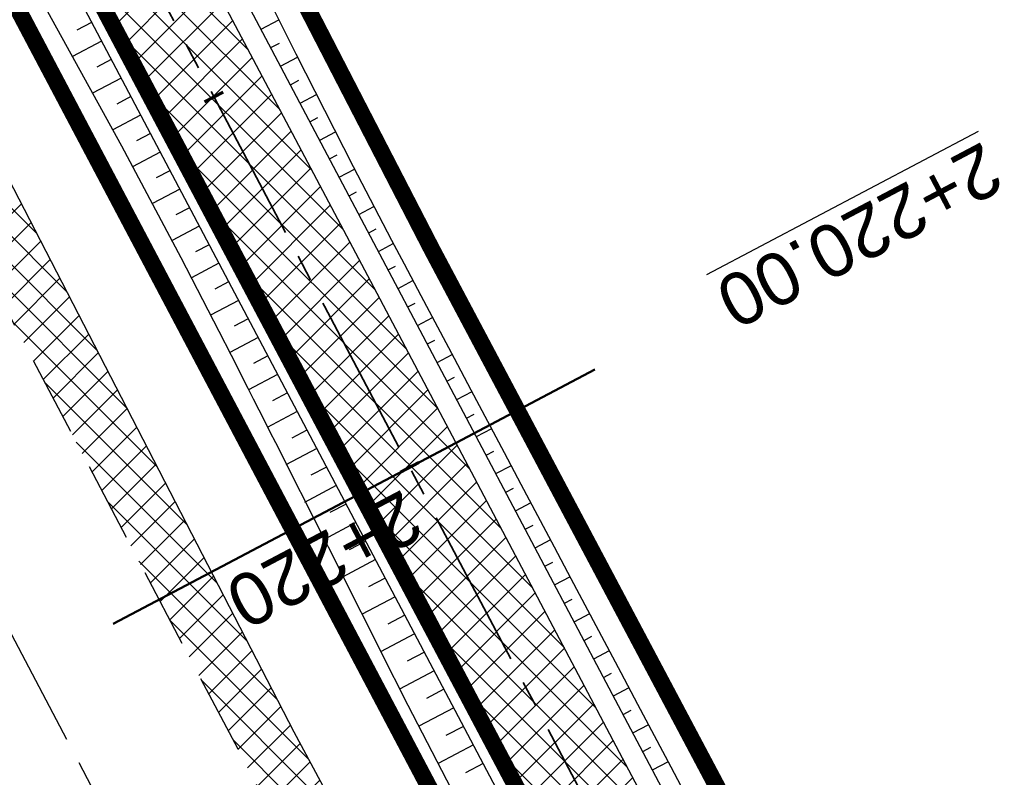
# Model space of a CAD drawing. Header units: metres. Extents: x 7529682 to 7533711, y 5721195 to 5727842.
# Tile 113 of 232: x 7530743 to 7530766, y 5725830 to 5725848. Entities that reach past the tile are written whole.
import ezdxf

# ---------------------------------------------------------------- set-up
doc = ezdxf.new("R2010")
doc.units = ezdxf.units.M
for name, pattern in [('817-dzialki-09-05-04$0$HIDDEN', [0.375, 0.25, -0.125]), ('ACAD_ISO05W100', [33, 24, -3, 0, -3, 0, -3]), ('CENTER', [50.800000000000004, 31.75, -6.35, 6.35, -6.35]), ('CENTER2', [28.575000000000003, 19.05, -3.175, 3.175, -3.175]), ('HIDDEN', [9.524999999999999, 6.35, -3.175])]:
    doc.linetypes.add(name, pattern=pattern)
for name, color, linetype in [('C-DROGI-SYTUACJA', 7, 'Continuous'), ('C-DROGI-SYTUACJA-ETYKIETY', 7, 'Continuous'), ('D-hatch-pobocza', 131, 'Continuous'), ('D-pobocza', 60, 'Continuous'), ('D-rowy', 160, 'Continuous'), ('D-skarpa', 2, 'Continuous'), ('D-skarpa-kreskowanie', 2, 'Continuous')]:
    doc.layers.add(name, color=color, linetype=linetype)
for name, color, linetype, lineweight, true_color in [('D-hatch-ciag-pieszo-rowerowy', 7, 'Continuous', 13, 0xff9f80), ('D-LR-etap-III', 7, '817-dzialki-09-05-04$0$HIDDEN', 50, 0x00008f), ('D-przekroje-pop', 7, 'Continuous', 50, 0x000099)]:
    doc.layers.add(name, color=color, linetype=linetype, lineweight=lineweight, true_color=true_color)
for name, color, linetype, lineweight in [('D-krawędzie', 3, 'Continuous', 30), ('D-obrzeża', 2, 'Continuous', 30), ('D-oś', 10, 'CENTER', 30), ('D-pas-drogowy', 7, 'ACAD_ISO05W100', 50)]:
    doc.layers.add(name, color=color, linetype=linetype, lineweight=lineweight)
doc.layers.add('poprzeczki', color=7, linetype='Continuous', true_color=0x0000c7)
doc.styles.get("Standard").update_dxf_attribs({"font": 'arial.ttf'})
pattern_1 = [(45, (0, 0), (-0.3367596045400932, 0.3367596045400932), []), (135, (0, 0), (-0.3367596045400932, -0.3367596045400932), [])]

# ---------------------------------------------------------------- blocks, each defined once
blk = doc.blocks.new('AeccTickLine')
at = {"color": 0, "linetype": 'ByBlock', "lineweight": -2}
blk.add_line((0, 1), (-3.673819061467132e-16, -1), dxfattribs=at)

msp = doc.modelspace()

# ---------------------------------------------------------------- hatches: boundary and pattern name
at = {"layer": 'D-hatch-ciag-pieszo-rowerowy'}
h = msp.add_hatch(dxfattribs=at)
h.set_pattern_fill('ANSI37', color=256, scale=0.15, style=0)
h.set_pattern_definition(pattern_1)
h.paths.add_polyline_path([(7530714.411684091, 5725910.764586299), (7530696.205942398, 5725945.269212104), (7530692.657486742, 5725952.012780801), (7530691.541264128, 5725951.449744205), (7530695.100067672, 5725944.686510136), (7530713.30630457, 5725910.1809459), (7530731.225186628, 5725876.243669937), (7530749.9411932, 5725840.80064079), (7530759.629252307, 5725822.460878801), (7530760.738189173, 5725823.037785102), (7530751.046456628, 5725841.384501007), (7530732.330539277, 5725876.827361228)])
h.paths.add_polyline_path([(7530713.30630457, 5725910.1809459), (7530695.100067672, 5725944.686510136), (7530691.541264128, 5725951.449744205), (7530690.425041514, 5725950.88670761), (7530693.994192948, 5725944.103808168), (7530712.200589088, 5725909.597942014), (7530730.119780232, 5725875.660080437), (7530748.835751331, 5725840.217118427), (7530758.520315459, 5725821.883972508), (7530759.629252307, 5725822.460878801), (7530749.9411932, 5725840.80064079), (7530731.225186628, 5725876.243669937)])
at = {"layer": 'D-hatch-pobocza'}
h = msp.add_hatch(dxfattribs=at)
h.set_pattern_fill('ANSI37', color=256, scale=0.15, style=0)
h.set_pattern_definition(pattern_1)
h.paths.add_polyline_path([(7530720.98, 5725884.44), (7530708.37, 5725908.34), (7530695.8, 5725932.28), (7530687.36, 5725949.02), (7530675.509999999, 5725970.87), (7530663.29, 5725994.02), (7530649.63, 5726020.19), (7530635.9, 5726046.17), (7530600.685173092, 5726114.059213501), (7530599.742800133, 5726113.514541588), (7530641.555222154, 5726032.007915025), (7530660.960861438, 5725995.070069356), (7530689.128213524, 5725941.540167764), (7530707.335918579, 5725907.031820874), (7530725.255781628, 5725873.092686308), (7530743.969545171, 5725837.653904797), (7530770.526708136, 5725787.119408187), (7530787.864146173, 5725754.266918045), (7530809.812893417, 5725712.701971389), (7530812.027706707, 5725712.540894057), (7530798.84, 5725737.15), (7530787.349999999, 5725758.8), (7530776.05, 5725780.2), (7530760.429999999, 5725809.79), (7530749.219999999, 5725830.63), (7530733.519999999, 5725861.06)])

# ---------------------------------------------------------------- linework, layer by layer
at = {"layer": 'C-DROGI-SYTUACJA', "color": 10, "linetype": 'CENTER2', "lineweight": 35, "ltscale": 0.2}
msp.add_lwpolyline([(7530731.225186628, 5725876.243669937), (7530749.9411932, 5725840.80064079), (7530776.607199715, 5725790.32115803), (7530793.835011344, 5725757.415136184), (7530804.978317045, 5725736.312752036, -0.004099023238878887), (7530807.239406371, 5725731.944510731), (7530820.113028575, 5725706.566228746), (7530830.270223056, 5725687.299354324), (7530846.386568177, 5725656.604833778), (7530866.204308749, 5725619.068234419), (7530877.760224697, 5725597.076230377, 0.1335355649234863), (7530884.90917624, 5725589.391702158), (7530887.484076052, 5725587.791725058, -0.1336076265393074), (7530894.635661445, 5725580.10218264), (7530904.400482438, 5725561.506014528, -0.1127731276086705)], format="xyb", dxfattribs=at)
at = {"layer": 'D-krawędzie', "linetype": 'HIDDEN', "ltscale": 0.3, "flags": 128}
msp.add_lwpolyline([(7530572.009999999, 5726166.06), (7530620.380949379, 5726072.761487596), (7530641.555222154, 5726032.007915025), (7530660.960861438, 5725995.070069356), (7530689.128213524, 5725941.540167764), (7530707.335918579, 5725907.031820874), (7530725.255781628, 5725873.092686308), (7530743.969545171, 5725837.653904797), (7530770.526708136, 5725787.119408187), (7530787.864146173, 5725754.266918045), (7530809.897571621, 5725712.541613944), (7530824.739035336, 5725684.389287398), (7530840.856259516, 5725653.693092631), (7530860.675070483, 5725616.154465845), (7530865.283000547, 5725607.394015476), (7530878.050274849, 5725583.079962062), (7530918.171722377, 5725507.178125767), (7530950.162943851, 5725446.305402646), (7530993.419108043, 5725364.264712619), (7531022.766433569, 5725308.719304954), (7531053.80955549, 5725249.872416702), (7531081.165622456, 5725197.874670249), (7531103.902359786, 5725154.540603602), (7531128.123220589, 5725108.448161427), (7531149.3, 5725068.249999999), (7531167.380094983, 5725033.766927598), (7531197.164745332, 5724976.987689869), (7531228.151004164, 5724918.034426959), (7531253.152837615, 5724870.491119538), (7531286.7961686, 5724806.653565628), (7531306.739858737, 5724768.664832), (7531335.094443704, 5724714.652299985), (7531357.3191504, 5724672.438740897), (7531373.644908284, 5724641.454376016), (7531392.161870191, 5724605.998675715), (7531418.480331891, 5724555.852756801), (7531439.726902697, 5724515.582472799), (7531468.399107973, 5724461.077223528), (7531491.782023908, 5724416.527754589), (7531531.990296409, 5724339.832565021), (7531557.226635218, 5724291.658956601), (7531569.851546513, 5724267.577443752), (7531591.375556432, 5724226.547822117), (7531610.003879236, 5724191.103071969), (7531616.882991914, 5724177.998849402), (7531629.984986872, 5724153.025496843), (7531641.006768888, 5724132.021778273), (7531664.906257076, 5724087.616922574), (7531677.64401952, 5724064.785715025), (7531683.112433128, 5724054.988140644), (7531686.752875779, 5724048.180044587), (7531695.447538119, 5724031.696667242), (7531703.748818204, 5724015.917210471), (7531709.214143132, 5724005.513965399), (7531719.388607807, 5723986.14687362), (7531726.295217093, 5723973.000144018), (7531732.740794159, 5723960.735633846), (7531735.13, 5723956.19)], dxfattribs=at)
at = {"layer": 'D-LR-etap-III', "ltscale": 10, "flags": 128}
msp.add_lwpolyline([(7531750.474471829, 5723895.103125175, 0.4, 0.4, 0), (7531750.505, 5723895.13, 0.4, 0.4, 0), (7531682.71, 5724022.92, 0.4, 0.4, 0), (7531619.177023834, 5724147.203692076, 0.4, 0.4, 0), (7531592.308960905, 5724198.48863389, 0.4, 0.4, 0), (7531553.263875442, 5724272.918564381, 0.4, 0.4, 0), (7531504.019999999, 5724366.79, 0.4, 0.4, 0), (7531482.09, 5724407.62, 0.4, 0.4, 0), (7531412.350402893, 5724541.182759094, 0.4, 0.4, 0), (7531388.463669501, 5724586.929768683, 0.4, 0.4, 0), (7531345.12, 5724669.94, 0.4, 0.4, 0), (7531127.66, 5725081.67, 0.4, 0.4, 0), (7531059.253139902, 5725211.040795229, 0.4, 0.4, 0), (7531008.007244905, 5725307.953830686, 0.4, 0.4, 0), (7530964.181635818, 5725390.835555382, 0.4, 0.4, 0), (7530914.557354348, 5725484.683561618, 0.4, 0.4, 0), (7530865.243241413, 5725577.493975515, 0.4, 0.4, 0), (7530840.085257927, 5725624.058651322, 0.4, 0.4, 0), (7530802.559525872, 5725694.924584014, 0.4, 0.4, 0), (7530755.54, 5725787.51, 0.4, 0.4, 0), (7530708.717810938, 5725876.303221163, 0.4, 0.4, 0), (7530695.12, 5725902.09, 0.4, 0.4, 0), (7530642.91397006, 5726001.07839487, 0.4, 0.4, 0), (7530634.934723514, 5726016.146615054, 0.4, 0.4, 0), (7530610.820000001, 5726061.929999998, 0.4, 0.4, 0), (7530610.820000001, 5726061.929999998, 0.4, 0.4, 0), (7530607.21, 5726063.51, 0.4, 0.4, 0), (7530597.42, 5726080.68, 0.4, 0.4, 0), (7530591.16, 5726088.44, 0.4, 0.4, 0), (7530581.28, 5726107.21, 0.4, 0.4, 0), (7530571.29, 5726130.56, 0.4, 0.4, 0), (7530549.554994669, 5726171.527317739, 0.4, 0.4, 0), (7530531.014309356, 5726206.473807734, 0.4, 0.4, 0), (7530516.461208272, 5726236.016618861, 0.4, 0.4, 0), (7530500.798929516, 5726266.141265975, 0.4, 0.4, 0), (7530491.349999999, 5726283.94, 0.4, 0.4, 0), (7530482.4, 5726303.41, 0.4, 0.4, 0), (7530482.4, 5726303.41, 0.4, 0.4, 0), (7530450.41, 5726357.28, 0.4, 0.4, 0), (7530397.759396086, 5726458.499907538, 0.4, 0.4, 0), (7530334.707815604, 5726583.664702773, 0.4, 0.4, 0), (7530303.939274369, 5726645.167943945, 0.4, 0.4, 0), (7530300.509779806, 5726651.777515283, 0.4, 0.4, 0), (7530289.213532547, 5726671.966724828, 0.4, 0.4, 0), (7530281.54, 5726685.57, 0.4, 0.4, 0), (7530261.37085633, 5726724.163374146, 0.4, 0.4, 0), (7530254.03, 5726738.21, 0.4, 0.4, 0), (7530197.219999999, 5726845.06, 0.4, 0.4, 0), (7530194.71, 5726849.15, 0.4, 0.4, 0), (7530195.92, 5726850.75, 0.4, 0.4, 0), (7530170.546669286, 5726892.961489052, 0.4, 0.4, 0), (7530143.174718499, 5726945.065838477, 0.4, 0.4, 0), (7530105.059999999, 5727018.32, 0.4, 0.4, 0), (7530100.059999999, 5727027.16, 0.4, 0.4, 0), (7530062.318670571, 5727099.625398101, 0.4, 0.4, 0), (7530015.378537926, 5727189.420463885, 0.4, 0.4, 0), (7529983.207960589, 5727250.206596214, 0.4, 0.4, 0), (7529953.284293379, 5727306.74720398, 0.4, 0.4, 0), (7529900.67053443, 5727406.15903814, 0.4, 0.4, 0), (7529890.630239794, 5727425.131178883, 0.4, 0.4, 0), (7529875.155383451, 5727454.426350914, 0.4, 0.4, 0), (7529857.560096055, 5727487.787346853, 0.4, 0.4, 0), (7529835.194401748, 5727530.19312405, 0.4, 0.4, 0), (7529811.740544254, 5727574.662079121, 0.4, 0.4, 0), (7529792.101859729, 5727611.922638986, 0.4, 0.4, 0), (7529768.066117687, 5727657.469613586, 0.4, 0.4, 0), (7529755.210566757, 5727682.131373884, 0.4, 0.4, 0), (7529753.309999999, 5727681.13, 0.4, 0.4, 0), (7529739.21, 5727707.77, 0.4, 0.4, 0), (7529735.394745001, 5727711.251990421, 0.4, 0.4, 0), (7529725.42, 5727730.2, 0.4, 0.4, 0), (7529723.55, 5727729.88, 0.4, 0.4, 0), (7529695.566668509, 5727782.932080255, 0.4, 0.4, 0), (7529717.67971874, 5727794.024357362, 0.4, 0.4, 0), (7529736.274870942, 5727758.647400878, 0.4, 0.4, 0), (7529736.274870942, 5727758.647400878, 0.4, 0.4, 0), (7529744.511003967, 5727750.406106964, 0.4, 0.4, 0), (7529744.511003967, 5727750.406106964, 0.4, 0.4, 0), (7529750.282568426, 5727738.549848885, 0.4, 0.4, 0), (7529777.108510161, 5727687.569424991, 0.4, 0.4, 0), (7529796.51537536, 5727651.329932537, 0.4, 0.4, 0), (7529814.937945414, 5727616.793170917, 0.4, 0.4, 0), (7529839.006722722, 5727572.303976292, 0.4, 0.4, 0), (7529860.617626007, 5727532.509108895, 0.4, 0.4, 0), (7529882.348967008, 5727491.504261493, 0.4, 0.4, 0), (7529904.865139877, 5727449.096370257, 0.4, 0.4, 0), (7529920.747384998, 5727418.884773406, 0.4, 0.4, 0), (7529946.676504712, 5727368.547487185, 0.4, 0.4, 0), (7529972.024701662, 5727320.573310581, 0.4, 0.4, 0), (7529987.740014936, 5727290.153392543, 0.4, 0.4, 0), (7529996.497385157, 5727273.661630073, 0.4, 0.4, 0), (7530017.541471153, 5727234.202689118, 0.4, 0.4, 0), (7530033.053657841, 5727204.864166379, 0.4, 0.4, 0), (7530051.622983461, 5727170.222745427, 0.4, 0.4, 0), (7530069.276612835, 5727137.015751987, 0.4, 0.4, 0), (7530089.385386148, 5727097.533639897, 0.4, 0.4, 0), (7530109.712512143, 5727060.746615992, 0.4, 0.4, 0), (7530136.769722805, 5727011.640131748, 0.4, 0.4, 0), (7530162.446686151, 5726962.743777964, 0.4, 0.4, 0), (7530187.674104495, 5726916.992101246, 0.4, 0.4, 0), (7530207.820739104, 5726879.335323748, 0.4, 0.4, 0), (7530230.625609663, 5726834.518686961, 0.4, 0.4, 0), (7530262.288093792, 5726776.61832811, 0.4, 0.4, 0), (7530277.509672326, 5726760.213143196, 0.4, 0.4, 0), (7530286.036865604, 5726744.106684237, 0.4, 0.4, 0), (7530288.097472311, 5726735.884066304, 0.4, 0.4, 0), (7530290.393870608, 5726725.046963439, 0.4, 0.4, 0), (7530296.17664807, 5726713.582980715, 0.4, 0.4, 0), (7530302.726195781, 5726701.18226779, 0.4, 0.4, 0), (7530325.685047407, 5726657.466383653, 0.4, 0.4, 0), (7530343.243978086, 5726623.648592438, 0.4, 0.4, 0), (7530360.229820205, 5726591.746871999, 0.4, 0.4, 0), (7530383.20855044, 5726548.059469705, 0.4, 0.4, 0), (7530406.017875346, 5726503.605514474, 0.4, 0.4, 0), (7530427.464919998, 5726462.620289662, 0.4, 0.4, 0), (7530447.9278544, 5726424.388014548, 0.4, 0.4, 0), (7530471.126878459, 5726379.920667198, 0.4, 0.4, 0), (7530490.501003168, 5726343.033350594, 0.4, 0.4, 0), (7530509.499458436, 5726306.733076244, 0.4, 0.4, 0), (7530529.890269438, 5726267.244072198, 0.4, 0.4, 0), (7530543.852446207, 5726238.990319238, 0.4, 0.4, 0), (7530554.808897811, 5726218.943990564, 0.4, 0.4, 0), (7530559.027108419, 5726212.223286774, 0.4, 0.4, 0), (7530563.060988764, 5726206.409670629, 0.4, 0.4, 0), (7530566.93354971, 5726200.463543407, 0.4, 0.4, 0), (7530569.771022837, 5726194.901501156, 0.4, 0.4, 0), (7530571.47319415, 5726191.282350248, 0.4, 0.4, 0), (7530572.839142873, 5726188.024533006, 0.4, 0.4, 0), (7530575.295071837, 5726182.034664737, 0.4, 0.4, 0), (7530579.736851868, 5726173.306070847, 0.4, 0.4, 0), (7530583.3, 5726167.41, 0.4, 0.4, 0), (7530593.4, 5726163.33, 0.4, 0.4, 0), (7530598.618375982, 5726155.264489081, 0.4, 0.4, 0), (7530608.258304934, 5726140.497132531, 0.4, 0.4, 0), (7530603.269999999, 5726136.83, 0.4, 0.4, 0), (7530606.53, 5726131.84, 0.4, 0.4, 0), (7530604.239057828, 5726124.21679044, 0.4, 0.4, 0), (7530605.847136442, 5726121.630127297, 0.4, 0.4, 0), (7530608.971611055, 5726116.164124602, 0.4, 0.4, 0), (7530618.114293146, 5726097.791111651, 0.4, 0.4, 0), (7530651.213125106, 5726034.959524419, 0.4, 0.4, 0), (7530670.243741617, 5725998.61095082, 0.4, 0.4, 0), (7530698.075474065, 5725945.952624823, 0.4, 0.4, 0), (7530716.505955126, 5725911.3051464, 0.4, 0.4, 0), (7530735.223454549, 5725875.667401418, 0.4, 0.4, 0), (7530752.504235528, 5725842.154920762, 0.4, 0.4, 0), (7530778.310652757, 5725793.501254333, 0.4, 0.4, 0), (7530797.499961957, 5725756.381811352, 0.4, 0.4, 0), (7530812.518974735, 5725728.28874362, 0.4, 0.4, 0), (7530820.039295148, 5725713.160404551, 0.4, 0.4, 0), (7530822.422446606, 5725710.193574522, 0.4, 0.4, 0), (7530833.154893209, 5725688.800634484, 0.4, 0.4, 0), (7530849.629354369, 5725656.158601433, 0.4, 0.4, 0), (7530867.98290276, 5725621.963939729, 0.4, 0.4, 0), (7530872.629809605, 5725612.88760475, 0.4, 0.4, 0), (7530880.354488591, 5725597.594500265, 0.4, 0.4, 0), (7530883.839446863, 5725593.389159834, 0.4, 0.4, 0), (7530891.782113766, 5725587.763349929, 0.4, 0.4, 0), (7530895.038670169, 5725584.280746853, 0.4, 0.4, 0), (7530897.033644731, 5725580.941110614, 0.4, 0.4, 0), (7530900.951646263, 5725579.945856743, 0.4, 0.4, 0), (7530904.80970798, 5725571.977328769, 0.4, 0.4, 0), (7530903.682362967, 5725568.566434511, 0.4, 0.4, 0), (7530908.900614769, 5725558.844845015, 0.4, 0.4, 0), (7530910.252030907, 5725545.671606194, 0.4, 0.4, 0), (7530912.872986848, 5725538.645543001, 0.4, 0.4, 0), (7530945.278171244, 5725478.464284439, 0.4, 0.4, 0), (7530959.692318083, 5725450.24628822, 0.4, 0.4, 0), (7531002.82670893, 5725368.192370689, 0.4, 0.4, 0), (7531044.703532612, 5725290.314293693, 0.4, 0.4, 0), (7531064.098839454, 5725253.212562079, 0.4, 0.4, 0), (7531083.010253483, 5725216.677517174, 0.4, 0.4, 0), (7531113.013137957, 5725158.465613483, 0.4, 0.4, 0), (7531137.364304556, 5725113.07076138, 0.4, 0.4, 0), (7531150.830830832, 5725086.711759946, 0.4, 0.4, 0), (7531159.745663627, 5725076.640848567, 0.4, 0.4, 0), (7531166.309999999, 5725074.58, 0.4, 0.4, 0), (7531172.29, 5725062.58, 0.4, 0.4, 0), (7531170.589828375, 5725055.605912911, 0.4, 0.4, 0), (7531173.732823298, 5725044.080706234, 0.4, 0.4, 0), (7531215.342008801, 5724964.859648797, 0.4, 0.4, 0), (7531238.054496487, 5724921.684649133, 0.4, 0.4, 0), (7531262.389821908, 5724875.282876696, 0.4, 0.4, 0), (7531295.587160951, 5724811.265731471, 0.4, 0.4, 0), (7531348.487908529, 5724712.362812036, 0.4, 0.4, 0), (7531363.740817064, 5724682.68394264, 0.4, 0.4, 0), (7531366.986905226, 5724675.865317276, 0.4, 0.4, 0), (7531382.541261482, 5724646.110625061, 0.4, 0.4, 0), (7531401.299165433, 5724610.874551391, 0.4, 0.4, 0), (7531428.964837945, 5724558.862274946, 0.4, 0.4, 0), (7531449.111202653, 5724520.397801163, 0.4, 0.4, 0), (7531477.292992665, 5724465.831467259, 0.4, 0.4, 0), (7531500.996290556, 5724421.112506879, 0.4, 0.4, 0), (7531512.121834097, 5724400.549045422, 0.4, 0.4, 0), (7531513.78163794, 5724396.757451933, 0.4, 0.4, 0), (7531526.32, 5724379.39, 0.4, 0.4, 0), (7531566.783642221, 5724302.73628205, 0.4, 0.4, 0), (7531578.579156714, 5724282.774819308, 0.4, 0.4, 0), (7531584.232619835, 5724273.111246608, 0.4, 0.4, 0), (7531590.109283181, 5724263.508189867, 0.4, 0.4, 0), (7531593.027899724, 5724258.771479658, 0.4, 0.4, 0), (7531595.711841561, 5724254.226824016, 0.4, 0.4, 0), (7531601.659976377, 5724243.898197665, 0.4, 0.4, 0), (7531606.097733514, 5724235.986407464, 0.4, 0.4, 0), (7531609.382207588, 5724230.799061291, 0.4, 0.4, 0), (7531611.580260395, 5724227.671180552, 0.4, 0.4, 0), (7531612.707802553, 5724225.86410867, 0.4, 0.4, 0), (7531618.665224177, 5724214.480919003, 0.4, 0.4, 0), (7531619.885522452, 5724212.333950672, 0.4, 0.4, 0), (7531620.931818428, 5724210.787064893, 0.4, 0.4, 0), (7531623.518605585, 5724207.111542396, 0.4, 0.4, 0), (7531626.143926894, 5724203.61306897, 0.4, 0.4, 0), (7531632.022984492, 5724196.485954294, 0.4, 0.4, 0), (7531653.949089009, 5724152.617641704, 0.4, 0.4, 0), (7531656.750690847, 5724143.103797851, 0.4, 0.4, 0), (7531659.61440691, 5724133.254504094, 0.4, 0.4, 0), (7531661.627147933, 5724128.646047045, 0.4, 0.4, 0.01093811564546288), (7531674.314987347, 5724101.43546424, 0.4, 0.4, 0), (7531685.137626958, 5724081.408252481, 0.4, 0.4, 0), (7531692.159945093, 5724066.277333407, 0.4, 0.4, 0), (7531699.662164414, 5724051.388120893, 0.4, 0.4, 0), (7531704.480624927, 5724040.808561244, 0.4, 0.4, 0), (7531704.480624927, 5724040.808561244, 0.4, 0.4, 0), (7531704.401251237, 5724037.368913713, 0.4, 0.4, 0), (7531720.383609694, 5724003.441317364, 0.4, 0.4, 0), (7531728.79890528, 5723986.206298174, 0.4, 0.4, 0), (7531733.237926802, 5723977.192631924, 0.4, 0.4, 0), (7531736.750027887, 5723969.505210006, 0.4, 0.4, 0), (7531737.336143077, 5723968.518916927, 0.4, 0.4, 0), (7531738.285051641, 5723967.699360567, 0.4, 0.4, 0), (7531742.180915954, 5723962.346428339, 0.4, 0.4, 0), (7531744.286141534, 5723958.615526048, 0.4, 0.4, 0), (7531755.393260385, 5723944.192617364, 0.4, 0.4, 0), (7531758.69, 5723936.76, 0.4, 0.4, 0), (7531780.08, 5723929.25, 0.4, 0.4, 0), (7531792.611989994, 5723906.337708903, 0.4, 0.4, 0), (7531792.611989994, 5723906.337708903, 0.4, 0.4, 0), (7531756.962094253, 5723883.055323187, 0.4, 0.4, 0), (7531750.46, 5723895.130000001, 0.4, 0.4, 0), (7531750.46, 5723895.130000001, 0, 0, 0)], format="xyseb", dxfattribs=at)
at = {"layer": 'D-obrzeża'}
for points in [[(7530816.719618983, 5725716.018528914), (7530808.344729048, 5725732.528263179, 0.004098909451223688), (7530806.083701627, 5725736.89638252), (7530794.941395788, 5725757.996873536), (7530777.713539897, 5725790.902979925), (7530751.046456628, 5725841.384501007), (7530732.330539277, 5725876.827361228), (7530714.411684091, 5725910.764586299), (7530696.205942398, 5725945.269212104), (7530668.046470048, 5725998.784136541), (7530664.910117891, 5726005.013743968, 0.005149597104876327), (7530662.074668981, 5726010.504156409), (7530653.607852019, 5726026.492780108, -0.005149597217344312), (7530650.772403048, 5726031.983192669), (7530642.15542369, 5726049.098744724), (7530627.426120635, 5726076.938607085), (7530607.072789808, 5726115.582281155, 0.0171909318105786), (7530603.662130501, 5726121.550863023), (7530600.460822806, 5726126.731204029, -0.2231735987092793), (7530600.169674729, 5726129.265560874), (7530602.62444678, 5726136.556380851), (7530601.532376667, 5726138.657784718)], [(7530597.423349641, 5726127.911989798, 0.1239919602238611), (7530598.087196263, 5726125.816569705), (7530601.490245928, 5726120.309770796, -0.0171909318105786), (7530604.900905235, 5726114.341188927), (7530625.206004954, 5726075.789088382), (7530639.927362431, 5726047.964838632), (7530648.539517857, 5726030.859026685, 0.005149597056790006), (7530651.374987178, 5726025.36862485), (7530659.841864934, 5726009.380030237, -0.005149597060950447), (7530662.677334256, 5726003.889628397), (7530665.829676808, 5725997.62831794), (7530693.994192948, 5725944.103808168), (7530712.200589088, 5725909.597942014), (7530730.119780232, 5725875.660080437), (7530748.835751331, 5725840.217118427), (7530775.500859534, 5725789.739336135), (7530792.728626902, 5725756.83339883), (7530803.872935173, 5725735.729115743, -0.004099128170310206), (7530806.134081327, 5725731.360762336), (7530819.007277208, 5725705.983294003)]]:
    msp.add_lwpolyline(points, format="xyb", dxfattribs=at)
at = {"layer": 'D-oś', "ltscale": 0.1}
msp.add_lwpolyline([(7530915.075467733, 5725505.546186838), (7530874.953735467, 5725581.448561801), (7530862.185373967, 5725605.764687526), (7530857.578697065, 5725614.522755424), (7530837.759286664, 5725652.062517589), (7530821.64157021, 5725682.759649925), (7530806.802584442, 5725710.90727788), (7530784.768746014, 5725752.633364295), (7530767.429894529, 5725785.48853276), (7530740.872937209, 5725836.022638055), (7530722.160718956, 5725871.458493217), (7530704.240385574, 5725905.398518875), (7530686.031764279, 5725939.908602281), (7530657.86242703, 5725993.442278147), (7530638.453085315, 5726030.387171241), (7530594.845000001, 5726110.895), (7530594.845000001, 5726110.895), (7530594.845000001, 5726110.895), (7530540.21, 5726214.45)], dxfattribs=at)
at = {"layer": 'D-pas-drogowy', "ltscale": 0.2, "flags": 128}
msp.add_lwpolyline([(7531633.018560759, 5724182.834272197, 0.4, 0.4, 0), (7531617.558899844, 5724211.608162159, 0.4, 0.4, 0), (7531566.783642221, 5724302.73628205, 0.4, 0.4, 0), (7531538.419082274, 5724356.469679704, 0.4, 0.4, 0), (7531526.32, 5724379.39, 0.4, 0.4, 0), (7531516.102085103, 5724393.607319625, 0.4, 0.4, 0.001485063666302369), (7531513.78037409, 5724396.837773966, 0.4, 0.4, 0), (7531501.87, 5724413.41, 0.4, 0.4, 0), (7531474.926107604, 5724464.507896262, 0.4, 0.4, 0), (7531446.200436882, 5724518.992313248, 0.4, 0.4, 0), (7531424.962185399, 5724559.262257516, 0.4, 0.4, 0), (7531398.444460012, 5724609.565801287, 0.4, 0.4, 0), (7531379.647455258, 5724645.216004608, 0.4, 0.4, 0), (7531365.23, 5724672.56, 0.4, 0.4, 0), (7531341.305752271, 5724717.915356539, 0.4, 0.4, 0), (7531312.899996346, 5724771.788898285, 0.4, 0.4, 0), (7531292.590923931, 5724810.306502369, 0.4, 0.4, 0), (7531259.391619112, 5724873.271351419, 0.4, 0.4, 0), (7531233.740401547, 5724921.922582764, 0.4, 0.4, 0), (7531203.072738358, 5724980.092044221, 0.4, 0.4, 0), (7531173.471398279, 5725036.225177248, 0.4, 0.4, 0), (7531168.269999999, 5725046.09, 0.4, 0.4, 0), (7531172.29, 5725062.58, 0.4, 0.4, 0), (7531166.309999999, 5725074.58, 0.4, 0.4, 0), (7531150.32, 5725079.6, 0.4, 0.4, 0), (7531141.5, 5725096.43, 0.4, 0.4, 0), (7531109.311735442, 5725157.814415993, 0.4, 0.4, 0), (7531086.641300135, 5725201.047918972, 0.4, 0.4, 0), (7531059.198258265, 5725253.383662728, 0.4, 0.4, 0), (7531028.206828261, 5725312.48946212, 0.4, 0.4, 0), (7530999.104694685, 5725367.990143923, 0.4, 0.4, 0), (7530956.247527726, 5725449.724815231, 0.4, 0.4, 0), (7530924.397774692, 5725510.463768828, 0.4, 0.4, 0), (7530897.509999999, 5725561.74, 0.4, 0.4, 0), (7530894.46, 5725566.14, 0.4, 0.4, 0), (7530892.16, 5725570.49, 0.4, 0.4, 0), (7530869.362688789, 5725613.307018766, 0.4, 0.4, 0), (7530861.693971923, 5725627.704613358, 0.4, 0.4, 0), (7530852.74, 5725644.52, 0.4, 0.4, 0), (7530831.509999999, 5725684.2, 0.4, 0.4, 0), (7530811.13, 5725722.52, 0.4, 0.4, 0), (7530792.3476413, 5725757.940652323, 0.4, 0.4, 0), (7530768.03, 5725803.8, 0.4, 0.4, 0), (7530748.768542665, 5725840.178507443, 0.4, 0.4, 0), (7530727.7, 5725879.97, 0.4, 0.4, 0), (7530712.0981582, 5725909.54523909, 0.4, 0.4, 0), (7530693.644105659, 5725944.645156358, 0.4, 0.4, 0), (7530665.702224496, 5725997.538976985, 0.4, 0.4, 0), (7530641.759999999, 5726042.88, 0.4, 0.4, 0), (7530616.5, 5726091.48, 0.4, 0.4, 0), (7530604.628439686, 5726114.319880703, 0.4, 0.4, -0.007762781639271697), (7530602.5, 5726118.43, 0.4, 0.4, 0), (7530603.992037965, 5726123.394821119, 0.4, 0.4, 0), (7530606.53, 5726131.84, 0.4, 0.4, 0), (7530603.269999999, 5726136.83, 0.4, 0.4, 0), (7530593.775620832, 5726151.368713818, 0.4, 0.4, 0), (7530590.202637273, 5726156.84001263, 0.4, 0.4, 0), (7530583.3, 5726167.41, 0.4, 0.4, 0), (7530580.578343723, 5726170.427567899, 0.4, 0.4, 0), (7530575.849999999, 5726175.67, 0.4, 0.4, 0), (7530569.009999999, 5726186.66, 0.4, 0.4, 0), (7530562.555322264, 5726199.189409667, 0.4, 0.4, 0), (7530555.67, 5726211.39, 0.4, 0.4, 0), (7530548.29, 5726224.23, 0.4, 0.4, 0), (7530540.58, 5726237.71, 0.4, 0.4, 0), (7530532.679999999, 5726252.65, 0.4, 0.4, 0), (7530524.059999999, 5726269.35, 0.4, 0.4, 0), (7530502.82, 5726309.91, 0.4, 0.4, 0), (7530488.83, 5726336.63, 0.4, 0.4, 0), (7530466.03, 5726380.16, 0.4, 0.4, 0), (7530438.469999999, 5726432.77, 0.4, 0.4, 0), (7530424.53, 5726459.09, 0.4, 0.4, 0), (7530401.63, 5726502.97, 0.4, 0.4, 0), (7530383.38, 5726538.06, 0.4, 0.4, 0), (7530353.969999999, 5726593.52, 0.4, 0.4, 0), (7530338.469999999, 5726622.74, 0.4, 0.4, 0), (7530322.009999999, 5726653.88, 0.4, 0.4, 0), (7530297.54, 5726700.33, 0.4, 0.4, 0), (7530287.38, 5726719.6, 0.4, 0.4, 0), (7530285.94993921, 5726722.315508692, 0.4, 0.4, 0), (7530280.259999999, 5726733.12, 0.4, 0.4, 0), (7530266.73, 5726758.74, 0.4, 0.4, 0), (7530260.42, 5726770.47, 0.4, 0.4, 0), (7530253.25, 5726783.82, 0.4, 0.4, 0), (7530244.95, 5726799.33, 0.4, 0.4, 0), (7530239.389999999, 5726808.49, 0.4, 0.4, 0), (7530238.29, 5726807.9, 0.4, 0.4, 0), (7530218.11, 5726850.67, 0.4, 0.4, 0), (7530175.906646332, 5726928.168028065, 0.4, 0.4, 0), (7530096.679999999, 5727076.15, 0.4, 0.4, 0), (7530094.679999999, 5727079.89, 0.4, 0.4, 0), (7530064.59693469, 5727135.522637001, 0.4, 0.4, 0), (7530046.730970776, 5727168.8921561, 0.4, 0.4, 0), (7530025.803045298, 5727208.461374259, 0.4, 0.4, 0), (7530012.846501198, 5727232.979315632, 0.4, 0.4, 0), (7529994.15, 5727268.45, 0.4, 0.4, 0), (7529981.670868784, 5727291.93018666, 0.4, 0.4, 0), (7529949.889999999, 5727351.73, 0.4, 0.4, 0), (7529924.75, 5727399.03, 0.4, 0.4, 0), (7529915.515824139, 5727417.099754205, 0.4, 0.4, 0), (7529885.83, 5727475.19, 0.4, 0.4, 0), (7529862.559999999, 5727519.97, 0.4, 0.4, 0), (7529852.984923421, 5727538.191086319, 0.4, 0.4, 0), (7529836.513084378, 5727569.51130111, 0.4, 0.4, 0), (7529815.36890814, 5727609.140983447, 0.4, 0.4, 0), (7529792.795203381, 5727651.247499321, 0.4, 0.4, 0), (7529774.199114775, 5727685.858348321, 0.4, 0.4, 0), (7529746.966026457, 5727736.059440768, 0.4, 0.4, 0), (7529733.92, 5727757.62, 0.4, 0.4, 0), (7529708.607472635, 5727806.388536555, 0.4, 0.4, 0), (7529688.491967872, 5727796.344621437, 0.4, 0.4, 0), (7529723.55, 5727729.88, 0.4, 0.4, 0), (7529725.42, 5727730.2, 0.4, 0.4, 0), (7529735.38, 5727711.28, 0.4, 0.4, 0), (7529739.21, 5727707.77, 0.4, 0.4, 0), (7529753.309999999, 5727681.13, 0.4, 0.4, 0), (7529755.178396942, 5727682.114424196, 0.4, 0.4, 0), (7529792.101859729, 5727611.922638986, 0.4, 0.4, 0), (7529811.740544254, 5727574.662079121, 0.4, 0.4, 0), (7529835.194401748, 5727530.19312405, 0.4, 0.4, 0), (7529857.560096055, 5727487.787346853, 0.4, 0.4, 0), (7529875.155383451, 5727454.426350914, 0.4, 0.4, 0), (7529890.630239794, 5727425.131178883, 0.4, 0.4, 0), (7529900.67053443, 5727406.15903814, 0.4, 0.4, 0), (7529953.284293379, 5727306.74720398, 0.4, 0.4, 0), (7529983.207960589, 5727250.206596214, 0.4, 0.4, 0), (7530015.378537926, 5727189.420463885, 0.4, 0.4, 0), (7530062.318670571, 5727099.625398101, 0.4, 0.4, 0), (7530100.059999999, 5727027.16, 0.4, 0.4, 0), (7530105.059999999, 5727018.32, 0.4, 0.4, 0), (7530143.174718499, 5726945.065838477, 0.4, 0.4, 0), (7530170.546669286, 5726892.961489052, 0.4, 0.4, 0), (7530195.92, 5726850.75, 0.4, 0.4, 0), (7530194.71, 5726849.15, 0.4, 0.4, 0), (7530197.219999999, 5726845.06, 0.4, 0.4, 0), (7530254.03, 5726738.21, 0.4, 0.4, 0), (7530261.37085633, 5726724.163374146, 0.4, 0.4, 0), (7530281.54, 5726685.57, 0.4, 0.4, 0), (7530289.213532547, 5726671.966724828, 0.4, 0.4, 0), (7530300.509779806, 5726651.777515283, 0.4, 0.4, 0), (7530303.939274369, 5726645.167943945, 0.4, 0.4, 0), (7530334.707815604, 5726583.664702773, 0.4, 0.4, 0), (7530397.759396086, 5726458.499907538, 0.4, 0.4, 0), (7530450.41, 5726357.28, 0.4, 0.4, 0), (7530482.4, 5726303.41, 0.4, 0.4, 0), (7530483.687990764, 5726301.003383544, 0.4, 0.4, 0), (7530491.349999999, 5726283.94, 0.4, 0.4, 0), (7530512.67, 5726243.78, 0.4, 0.4, 0), (7530529.429999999, 5726209.46, 0.4, 0.4, 0), (7530571.29, 5726130.56, 0.4, 0.4, 0), (7530581.28, 5726107.21, 0.4, 0.4, 0), (7530591.16, 5726088.44, 0.4, 0.4, 0), (7530597.42, 5726080.68, 0.4, 0.4, 0), (7530607.21, 5726063.51, 0.4, 0.4, 0), (7530610.820000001, 5726061.929999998, 0.4, 0.4, 0), (7530634.934723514, 5726016.146615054, 0.4, 0.4, 0), (7530642.91397006, 5726001.07839487, 0.4, 0.4, 0), (7530695.12, 5725902.09, 0.4, 0.4, 0), (7530708.717810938, 5725876.303221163, 0.4, 0.4, 0), (7530755.54, 5725787.51, 0.4, 0.4, 0), (7530802.559525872, 5725694.924584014, 0.4, 0.4, 0), (7530840.085257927, 5725624.058651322, 0.4, 0.4, 0), (7530865.243241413, 5725577.493975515, 0.4, 0.4, 0), (7530914.557354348, 5725484.683561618, 0.4, 0.4, 0), (7530964.181635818, 5725390.835555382, 0.4, 0.4, 0), (7531008.007244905, 5725307.953830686, 0.4, 0.4, 0), (7531059.253139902, 5725211.040795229, 0.4, 0.4, 0), (7531127.66, 5725081.67, 0.4, 0.4, 0), (7531345.12, 5724669.94, 0.4, 0.4, 0), (7531388.463669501, 5724586.929768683, 0.4, 0.4, 0), (7531412.350402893, 5724541.182759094, 0.4, 0.4, 0), (7531482.09, 5724407.62, 0.4, 0.4, 0), (7531504.019999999, 5724366.79, 0.4, 0.4, 0), (7531519.374444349, 5724337.520497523, 0.4, 0.4, 0), (7531563.748815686, 5724252.931583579, 0.4, 0.4, 0), (7531602.175111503, 5724179.681224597, 0.4, 0.4, 0), (7531619.177023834, 5724147.203692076, 0.4, 0.4, 0), (7531625.038493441, 5724135.63500206, 0.4, 0.4, 0), (7531656.796442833, 5724073.31633882, 0.4, 0.4, 0), (7531675.12, 5724037.36, 0.4, 0.4, 0), (7531682.71, 5724022.92, 0.4, 0.4, 0), (7531705.565196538, 5723979.810545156, 0.4, 0.4, 0), (7531736.605941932, 5723921.261514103, 0.4, 0.4, 0), (7531750.46, 5723895.130000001, 0.4, 0.4, 0), (7531740.769999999, 5723886.56, 0.4, 0.4, 0), (7531732.86, 5723885, 0.4, 0.4, 0), (7531722.179999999, 5723887.77, 0.4, 0.4, 0), (7531729.87, 5723862.17, 0.4, 0.4, 0), (7531742.92, 5723861.93, 0.4, 0.4, 0), (7531763.71, 5723859.52, 0.4, 0.4, 0), (7531768.42, 5723854.12, 0.4, 0.4, 0), (7531787.42, 5723817.97, 0.4, 0.4, 0), (7531795.57, 5723809.82, 0.4, 0.4, 0), (7531816.346897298, 5723819.850397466, 0.4, 0.4, 0), (7531816.346897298, 5723819.850397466, 0.4, 0.4, 0), (7531805.059999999, 5723843.23, 0.4, 0.4, 0), (7531803.61, 5723886.23, 0.4, 0.4, 0), (7531803.61, 5723886.23, 0.4, 0.4, 0), (7531780.08, 5723929.25, 0.4, 0.4, 0), (7531758.69, 5723936.76, 0.4, 0.4, 0), (7531749.3590272, 5723946.412126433, 0.4, 0.4, 0), (7531742.71, 5723953.29, 0.4, 0.4, 0), (7531735.177368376, 5723967.877529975, 0.4, 0.4, 0), (7531722.37, 5723992.68, 0.4, 0.4, 0), (7531705.041669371, 5724030.885563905, 0.4, 0.4, 0), (7531699.469999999, 5724043.17, 0.4, 0.4, 0), (7531692.69, 5724058.11, 0.4, 0.4, 0), (7531679.672010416, 5724084.016803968, 0.4, 0.4, 0), (7531674.55, 5724094.21, 0.4, 0.4, 0), (7531666.633166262, 5724114.002855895, 0.4, 0.4, 0), (7531649, 5724153.82, 0.4, 0.4, 0), (7531641.49, 5724149.34, 0.4, 0.4, 0), (7531626.04, 5724179.34, 0.4, 0.4, 0), (7531633.03, 5724182.84, 0, 0, 0)], format="xyseb", dxfattribs=at)
at = {"layer": 'D-pobocza'}
for points in [[(7530817.069429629, 5725716.434027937), (7530808.786858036, 5725732.76176432, 0.004098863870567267), (7530806.525855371, 5725737.129834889), (7530795.383949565, 5725758.229568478), (7530778.156075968, 5725791.135708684), (7530751.488562, 5725841.618045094), (7530732.772680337, 5725877.060837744), (7530714.853835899, 5725910.998042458), (7530696.648292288, 5725945.502292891), (7530668.489828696, 5725999.015300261), (7530665.356674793, 5726005.238566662, 0.005149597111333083), (7530662.521229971, 5726010.728981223), (7530654.054424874, 5726026.717611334, -0.005149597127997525), (7530651.218980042, 5726032.208025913), (7530642.601035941, 5726049.325525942), (7530627.870143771, 5726077.168510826), (7530607.515180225, 5726115.815284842, 0.01719093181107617), (7530604.087467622, 5726121.813709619), (7530600.886159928, 5726126.994050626, -0.0952056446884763), (7530600.550530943, 5726127.875840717)], [(7530602.007271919, 5726118.490346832, -0.01261795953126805), (7530604.458514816, 5726114.108185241), (7530624.761981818, 5726075.559184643), (7530639.481750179, 5726047.738057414), (7530648.092941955, 5726030.634191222, 0.005149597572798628), (7530650.928415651, 5726025.14379095), (7530659.395303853, 5726009.155205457, -0.00514959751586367), (7530662.230777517, 5726003.664805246), (7530665.386318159, 5725997.397154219), (7530693.551843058, 5725943.870727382), (7530711.758370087, 5725909.364613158), (7530729.677628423, 5725875.426624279), (7530748.393610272, 5725839.983641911), (7530775.058323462, 5725789.506607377), (7530792.286073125, 5725756.600703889), (7530803.430782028, 5725735.495662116, -0.004099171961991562), (7530805.691951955, 5725731.127261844), (7530814.620754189, 5725713.525533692)]]:
    msp.add_lwpolyline(points, format="xyb", dxfattribs=at)
msp.add_lwpolyline([(7530798.84, 5725737.15), (7530787.349999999, 5725758.8), (7530776.05, 5725780.2), (7530760.429999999, 5725809.79), (7530749.219999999, 5725830.63), (7530733.519999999, 5725861.06), (7530720.98, 5725884.44), (7530708.37, 5725908.34), (7530695.8, 5725932.28), (7530687.36, 5725949.02), (7530675.509999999, 5725970.87), (7530663.29, 5725994.02), (7530649.63, 5726020.19), (7530635.9, 5726046.17), (7530600.685173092, 5726114.059213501), (7530599.742800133, 5726113.514541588)], dxfattribs=at)
at = {"layer": 'D-przekroje-pop', "extrusion": (0.4670881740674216, -0.884210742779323, 0), "elevation": -1545321.353403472}
msp.add_lwpolyline([(9333247.523759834, 0), (9333242.523759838, 0), (9333234.523759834, 0)], dxfattribs=at)
at = {"layer": 'D-rowy', "linetype": 'HIDDEN', "ltscale": 0.1, "const_width": 0.4, "flags": 128}
msp.add_lwpolyline([(7530741.879316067, 5725849.304278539), (7530762.298990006, 5725810.645308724)], dxfattribs=at)
at = {"layer": 'D-skarpa', "linetype": 'Continuous'}
for points in [[(7530748.738959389, 5725847.871175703), (7530749.258122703, 5725846.824127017), (7530750.624298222, 5725844.131213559), (7530751.539779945, 5725842.374672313), (7530751.841372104, 5725841.804047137, 0.0002368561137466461), (7530777.322847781, 5725793.792695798), (7530778.557354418, 5725791.351335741), (7530779.540217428, 5725789.300423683), (7530781.844541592, 5725784.863040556), (7530784.814099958, 5725779.157269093), (7530786.411447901, 5725776.02374882)], [(7530742.689298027, 5725849.009704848), (7530744.539219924, 5725845.653465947), (7530745.099973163, 5725844.62837919), (7530746.518525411, 5725841.963123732), (7530747.425204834, 5725840.201934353), (7530747.716541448, 5725839.625893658, -0.001221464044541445), (7530751.932152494, 5725831.272795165), (7530754.234357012, 5725826.834184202), (7530756.510455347, 5725822.381782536), (7530758.747845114, 5725817.9089329), (7530760.987699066, 5725813.437384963), (7530763.285323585, 5725808.996354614, 0.006340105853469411), (7530770.474156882, 5725795.829605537), (7530774.495049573, 5725789.205405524), (7530775.650722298, 5725787.264094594), (7530778.122658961, 5725782.914464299), (7530780.393951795, 5725778.459787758), (7530780.522251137, 5725776.910289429), (7530781.609008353, 5725773.509451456)]]:
    msp.add_lwpolyline(points, format="xyb", dxfattribs=at)
at = {"layer": 'D-skarpa-kreskowanie', "linetype": 'Continuous'}
for p, q in [((7530744.388434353, 5725847.568356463, 107.2294682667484), (7530744.038070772, 5725847.383343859, 106.965313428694)), ((7530748.429700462, 5725847.410697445, 107.3316931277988), (7530748.855732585, 5725847.635667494, 107.0104883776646)), ((7530744.62191087, 5725847.126215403, 107.2224890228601), (7530743.92910492, 5725846.760373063, 106.7001515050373)), ((7530748.663176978, 5725846.968556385, 107.3256874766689), (7530748.870547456, 5725847.078060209, 107.1693415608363)), ((7530748.896653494, 5725846.526415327, 107.3203411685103), (7530749.300870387, 5725846.739865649, 107.0155839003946)), ((7530744.855387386, 5725846.684074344, 107.2155097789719), (7530744.512945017, 5725846.503244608, 106.9573270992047)), ((7530745.088863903, 5725846.241933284, 107.2085305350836), (7530744.411900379, 5725845.884456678, 106.698137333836)), ((7530749.130130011, 5725846.084274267, 107.3178251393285), (7530749.328622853, 5725846.189090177, 107.1681724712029)), ((7530745.322340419, 5725845.799792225, 107.2020113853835), (7530744.987485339, 5725845.622969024, 106.9495491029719)), ((7530749.363606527, 5725845.642133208, 107.3153091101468), (7530749.753361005, 5725845.847946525, 107.0214557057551)), ((7530745.555816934, 5725845.357651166, 107.1960057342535), (7530744.89261477, 5725845.007441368, 106.6959878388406)), ((7530749.597083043, 5725845.199992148, 107.3127930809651), (7530749.788344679, 5725845.300989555, 107.1685923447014)), ((7530745.789293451, 5725844.915510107, 107.1904745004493), (7530745.460602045, 5725844.741941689, 106.9426592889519)), ((7530749.830559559, 5725844.757851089, 107.3102770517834), (7530750.205851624, 5725844.9560274, 107.0273275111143)), ((7530746.022769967, 5725844.473369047, 107.1879584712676), (7530745.36682979, 5725844.126994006, 106.6934157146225)), ((7530750.064036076, 5725844.31571003, 107.3077610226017), (7530750.248066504, 5725844.412888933, 107.1690122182)), ((7530746.256246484, 5725844.031227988, 107.1854424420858), (7530745.928997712, 5725843.858421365, 106.9387148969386)), ((7530750.297512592, 5725843.873568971, 107.3058719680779), (7530750.659071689, 5725844.064493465, 107.0332763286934)), ((7530746.489723, 5725843.589086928, 107.1829264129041), (7530745.83666809, 5725843.244235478, 106.6905589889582)), ((7530750.530989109, 5725843.431427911, 107.3075226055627), (7530750.710576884, 5725843.526260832, 107.1721233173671)), ((7530746.723199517, 5725843.14694587, 107.1804103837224), (7530746.397393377, 5725842.974901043, 106.9347705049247)), ((7530750.764465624, 5725842.989286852, 107.3091732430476), (7530751.121257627, 5725843.17769404, 107.0401717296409)), ((7530746.956676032, 5725842.70480481, 107.1778943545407), (7530746.30650639, 5725842.361476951, 106.6877022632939)), ((7530750.997942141, 5725842.547145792, 107.3108238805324), (7530751.175146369, 5725842.64072006, 107.1772216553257)), ((7530747.190152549, 5725842.262663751, 107.1757844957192), (7530746.865494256, 5725842.091225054, 106.9310100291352)), ((7530751.231418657, 5725842.105004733, 107.3128880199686), (7530751.58392465, 5725842.291148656, 107.047117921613)), ((7530747.423629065, 5725841.820522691, 107.1774351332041), (7530746.769706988, 5725841.475213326, 106.6844139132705)), ((7530751.464895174, 5725841.662863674, 107.316727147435), (7530751.641229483, 5725841.755978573, 107.183780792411)), ((7530747.657105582, 5725841.378381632, 107.1790857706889), (7530747.327841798, 5725841.204510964, 106.9308390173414)), ((7530751.698432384, 5725841.220754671, 107.321717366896), (7530752.052566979, 5725841.407827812, 107.054697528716)), ((7530747.890582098, 5725840.936240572, 107.1807364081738), (7530747.227449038, 5725840.586067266, 106.6807706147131)), ((7530751.93197648, 5725840.778649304, 107.3269249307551), (7530752.109878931, 5725840.872627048, 107.1927854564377)), ((7530748.124058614, 5725840.494099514, 107.1826845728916), (7530747.789973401, 5725840.317682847, 106.9308027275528)), ((7530752.165520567, 5725840.336543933, 107.3327865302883), (7530752.523180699, 5725840.525479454, 107.0631087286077)), ((7530748.35753513, 5725840.051958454, 107.186523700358), (7530747.68158251, 5725839.695015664, 106.676892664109)), ((7530752.399064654, 5725839.894438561, 107.3386481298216), (7530752.578822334, 5725839.989396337, 107.2031098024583)), ((7530748.591068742, 5725839.60984755, 107.1914434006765), (7530748.248446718, 5725839.428855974, 106.933104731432)), ((7530752.632608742, 5725839.45233319, 107.3445097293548), (7530752.99397933, 5725839.643228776, 107.0720342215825)), ((7530748.82461282, 5725839.167742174, 107.1966080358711), (7530748.129670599, 5725838.800635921, 106.6726175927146)), ((7530752.866152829, 5725839.010227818, 107.350371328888), (7530753.047765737, 5725839.106165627, 107.2134341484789)), ((7530749.058156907, 5725838.725636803, 107.2024696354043), (7530748.705330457, 5725838.539254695, 106.9364364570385)), ((7530753.099696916, 5725838.568122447, 107.3562329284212), (7530753.464777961, 5725838.760978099, 107.0809597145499)), ((7530749.291700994, 5725838.283531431, 107.2083312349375), (7530748.575337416, 5725837.905109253, 106.668188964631)), ((7530753.333241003, 5725838.126017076, 107.3620945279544), (7530753.51670914, 5725838.222934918, 107.2237584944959)), ((7530749.525245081, 5725837.84142606, 107.2141928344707), (7530749.161707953, 5725837.649385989, 106.9400837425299)), ((7530753.56678509, 5725837.683911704, 107.3679561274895), (7530753.935371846, 5725837.878619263, 107.0900395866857)), ((7530749.758789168, 5725837.399320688, 107.2200544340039), (7530749.021004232, 5725837.009582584, 106.6637603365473)), ((7530753.800329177, 5725837.241806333, 107.373817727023), (7530753.985009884, 5725837.339364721, 107.2345674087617)), ((7530749.992333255, 5725836.957215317, 107.2259160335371), (7530749.618085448, 5725836.759517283, 106.9437310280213)), ((7530754.033873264, 5725836.799700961, 107.3796793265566), (7530754.404009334, 5725836.995226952, 107.1005945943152)), ((7530750.225877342, 5725836.515109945, 107.2317776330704), (7530749.466671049, 5725836.114055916, 106.6593317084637)), ((7530754.267417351, 5725836.35759559, 107.3855409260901), (7530754.452872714, 5725836.455563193, 107.24570651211)), ((7530750.459421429, 5725836.073004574, 107.2376392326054), (7530750.07476417, 5725835.869807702, 106.947605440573)), ((7530754.500961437, 5725835.915490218, 107.3914025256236), (7530754.872646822, 5725836.111834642, 107.111149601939)), ((7530750.692965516, 5725835.630899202, 107.2435008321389), (7530749.917389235, 5725835.221197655, 106.6587118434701)), ((7530754.734505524, 5725835.473384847, 107.3972641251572), (7530754.920735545, 5725835.571761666, 107.2568456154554)), ((7530754.968049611, 5725835.031279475, 107.4031257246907), (7530755.34128431, 5725835.22844233, 107.1217046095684)), ((7530750.926509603, 5725835.188793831, 107.2493624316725), (7530750.535590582, 5725834.982289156, 106.954607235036)), ((7530751.16005369, 5725834.74668846, 107.255224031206), (7530750.371953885, 5725834.330371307, 106.6609922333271)), ((7530755.201593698, 5725834.589174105, 107.4089873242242), (7530755.388598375, 5725834.68796014, 107.2679847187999)), ((7530751.393597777, 5725834.304583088, 107.2610856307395), (7530750.996416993, 5725834.09477061, 106.961609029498)), ((7530755.435137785, 5725834.147068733, 107.4148489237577), (7530755.809921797, 5725834.345050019, 107.1322596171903)), ((7530751.627141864, 5725833.862477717, 107.2669472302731), (7530750.826518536, 5725833.439544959, 106.6632726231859)), ((7530755.668681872, 5725833.704963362, 107.4207105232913), (7530755.856461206, 5725833.804158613, 107.2791238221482)), ((7530751.86068595, 5725833.420372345, 107.2728088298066), (7530751.457243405, 5725833.207252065, 106.9686108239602)), ((7530755.902225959, 5725833.26285799, 107.4265721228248), (7530756.278559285, 5725833.461657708, 107.1428146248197)), ((7530752.094230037, 5725832.978266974, 107.2786704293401), (7530751.281083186, 5725832.54871861, 106.6655530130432)), ((7530756.135770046, 5725832.820752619, 107.4324337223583), (7530756.324324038, 5725832.920357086, 107.2902629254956)), ((7530752.327774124, 5725832.536161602, 107.2845320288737), (7530751.918069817, 5725832.319733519, 106.9756126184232)), ((7530756.369314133, 5725832.378647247, 107.4382953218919), (7530756.747196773, 5725832.578265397, 107.1533696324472)), ((7530752.561318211, 5725832.094056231, 107.2903936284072), (7530751.735647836, 5725831.657892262, 106.6678334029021)), ((7530756.60285822, 5725831.936541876, 107.4441569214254), (7530756.792186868, 5725832.036555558, 107.3014020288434)), ((7530756.836402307, 5725831.494436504, 107.4500185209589), (7530757.215834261, 5725831.694873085, 107.1639246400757)), ((7530752.794862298, 5725831.651950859, 107.2962552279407), (7530752.379095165, 5725831.432320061, 106.9827644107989)), ((7530753.028406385, 5725831.209845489, 107.3021168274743), (7530752.193548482, 5725830.768828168, 106.6726291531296)), ((7530757.069946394, 5725831.052331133, 107.4558801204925), (7530757.260049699, 5725831.152754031, 107.3125411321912)), ((7530753.261950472, 5725830.767740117, 107.3079784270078), (7530752.842859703, 5725830.546353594, 106.991981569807)), ((7530757.303490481, 5725830.610225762, 107.461741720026), (7530757.684471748, 5725830.811480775, 107.1744796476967)), ((7530753.495494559, 5725830.325634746, 107.3138400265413), (7530752.653989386, 5725829.881105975, 106.6793402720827)), ((7530757.537034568, 5725830.168120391, 107.4676033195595), (7530757.72791253, 5725830.268952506, 107.3236802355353)), ((7530753.729038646, 5725829.883529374, 107.3197016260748), (7530753.306624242, 5725829.660387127, 107.0011987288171)), ((7530757.770578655, 5725829.726015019, 107.4734649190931), (7530758.153109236, 5725829.928088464, 107.1850346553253))]:
    msp.add_line(p, q, dxfattribs=at)

# ---------------------------------------------------------------- block references
at = {"layer": 'poprzeczki', "color": 2, "linetype": 'Continuous', "lineweight": 60, "xscale": 0.25, "yscale": 0.25, "zscale": 0.25}
for p, rotation in [((7530747.30504581, 5725845.792787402), 297.8366923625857), ((7530751.975164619, 5725836.950277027), 297.8454490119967)]:
    msp.add_blockref('AeccTickLine', p, dxfattribs=dict(at, rotation=rotation))

# ---------------------------------------------------------------- texts
at = {"layer": 'C-DROGI-SYTUACJA-ETYKIETY', "color": 2}
msp.add_text('2+220', height=1.25, rotation=207.8454490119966, dxfattribs=at).set_placement((7530751.818743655, 5725836.443539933))
at = {"layer": 'D-przekroje-pop', "lineweight": 30}
msp.add_text('%%U2+220.00', height=1.25, rotation=207.8454490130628, dxfattribs=at).set_placement((7530765.660044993, 5725844.744850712))

doc.saveas('drawing.dxf')
